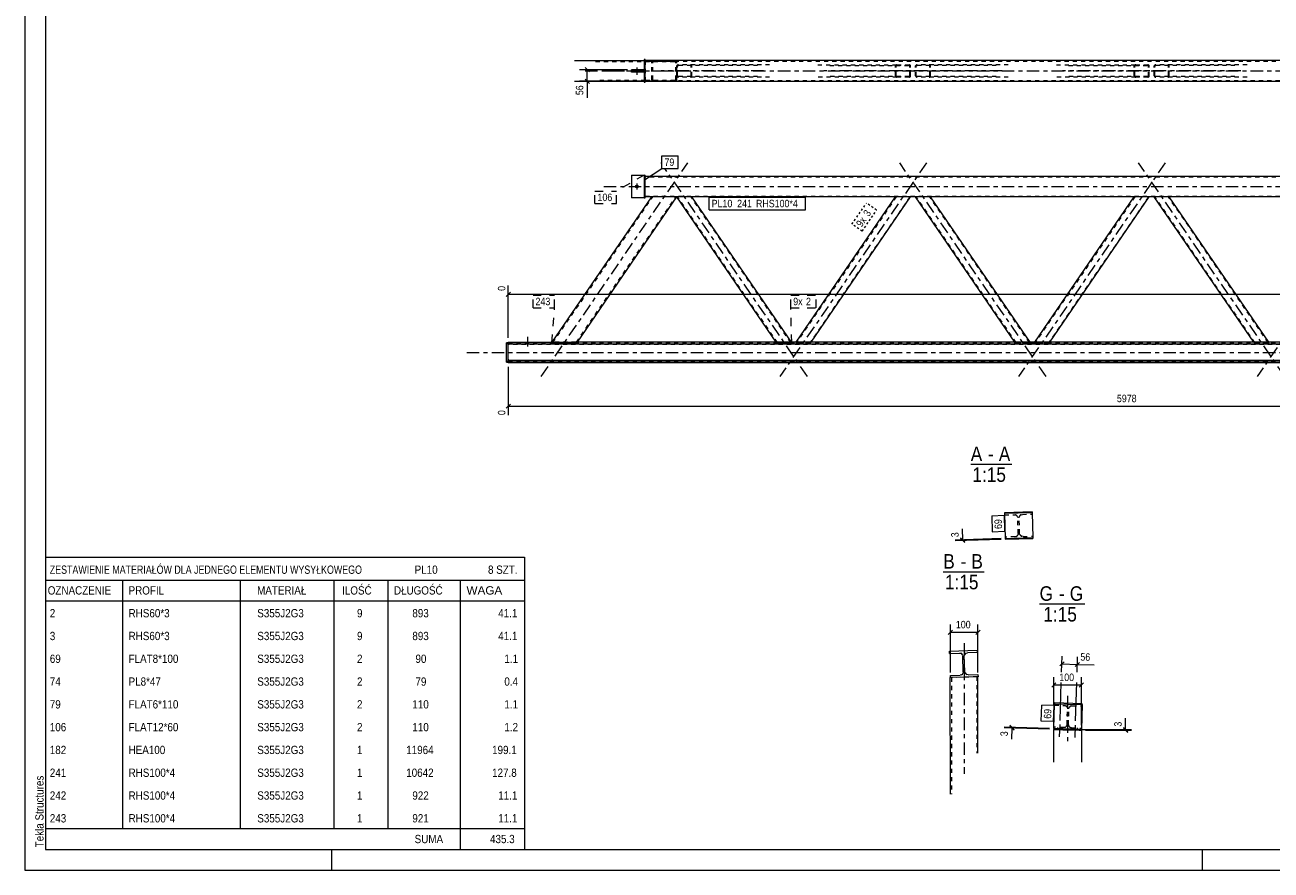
# Model space of a CAD drawing. Header units: millimetres. Extents: x 0 to 914, y 0 to 420.
# Tile 1 of 9: x 0 to 301, y 0 to 204. Entities that reach past the tile are written whole.
import ezdxf

# ---------------------------------------------------------------- set-up
doc = ezdxf.new("R2010")
doc.units = ezdxf.units.MM
for name, pattern in [('XKITLINE00', [0]), ('XKITLINE01', [4, 1, -1, 1, -1]), ('XKITLINE02', [4, 2, -2]), ('XKITLINE03', [6, 3, -1, 1, -1]), ('XKITLINE04', [3, 0.5, -0.5, 0.5, -0.5, 0.5, -0.5])]:
    doc.linetypes.add(name, pattern=pattern)
for name, color, linetype, lineweight in [('Arkusz rysunku', 3, 'Continuous', 0), ('Element', 2, 'Continuous', 0), ('Inny typ obiektu', 7, 'Continuous', 0), ('Wymiar', 4, 'Continuous', 0), ('Znak elementu', 2, 'Continuous', 0), ('Śruba', 3, 'Continuous', 0)]:
    doc.layers.add(name, color=color, linetype=linetype, lineweight=lineweight)
doc.styles.add('ARIAL', font='ARIAL.TTF')

msp = doc.modelspace()

# ---------------------------------------------------------------- linework, layer by layer
at = {"layer": 'Arkusz rysunku', "linetype": 'XKITLINE00', "lineweight": 0}
for p, q in [((0, 420), (0, 0)), ((5, 415), (5, 5)), ((5, 5), (909, 5)), ((74, 0), (74, 5)), ((284, 0), (284, 5)), ((0, 0), (914, 0))]:
    msp.add_line(p, q, dxfattribs=at)
at = {"layer": 'Element', "linetype": 'XKITLINE00', "lineweight": 0}
for p, q in [((149.32, 195.61), (149.32, 190.11)), ((149.62, 195.61), (149.32, 195.61)), ((149.62, 190.11), (149.62, 195.61)), ((681.73, 195.36), (149.62, 195.36)), ((132.56, 195.35), (149.32, 195.35)), ((146.32, 192.56), (146.32, 193.16)), ((149.32, 193.16), (146.32, 193.16)), ((149.32, 192.56), (146.32, 192.56)), ((149.32, 193.16), (149.32, 192.56)), ((132.56, 190.35), (149.32, 190.35)), ((149.32, 190.11), (149.62, 190.11)), ((156.75, 190.36), (149.62, 190.35)), ((149.62, 190.36), (681.73, 190.36)), ((151.65, 190.36), (151.66, 190.36)), ((146.32, 167.71), (146.32, 162.21)), ((146.32, 167.71), (149.32, 167.71)), ((149.32, 167.71), (149.32, 162.21)), ((149.32, 167.71), (149.62, 167.71)), ((149.62, 162.21), (149.62, 167.71)), ((149.62, 167.46), (681.73, 167.46)), ((127.2, 127.42), (151.18, 162.46)), ((133.26, 127.42), (157.24, 162.46)), ((151.18, 162.46), (149.62, 162.46)), ((157.24, 162.46), (151.18, 162.46)), ((181.22, 127.42), (157.24, 162.46)), ((674.12, 162.46), (157.24, 162.46)), ((184.85, 127.42), (160.87, 162.46)), ((185.98, 127.42), (209.96, 162.46)), ((189.61, 127.42), (213.59, 162.46)), ((238.78, 127.42), (214.8, 162.46)), ((242.42, 127.42), (218.44, 162.46)), ((243.54, 127.42), (267.52, 162.46)), ((247.18, 127.42), (271.16, 162.46)), ((296.35, 127.42), (272.37, 162.46)), ((299.98, 127.42), (276, 162.46)), ((149.32, 162.21), (146.32, 162.21)), ((149.32, 162.21), (149.62, 162.21)), ((116.18, 122.61), (116.18, 127.27)), ((116.58, 127.27), (116.18, 127.27)), ((116.58, 127.42), (116.58, 127.02)), ((116.58, 127.42), (127.59, 127.42)), ((116.58, 122.77), (116.58, 127.27)), ((116.58, 127.02), (714.78, 127.02)), ((127.59, 127.42), (127.68, 127.42)), ((127.68, 127.42), (132.77, 127.42)), ((132.77, 127.42), (132.85, 127.42)), ((698.57, 127.42), (132.85, 127.42)), ((116.58, 122.77), (116.18, 122.77)), ((116.18, 122.61), (116.58, 122.61)), ((116.58, 123.02), (116.58, 122.46)), ((116.58, 123.02), (714.78, 123.02)), ((116.58, 122.62), (714.78, 122.62)), ((116.58, 122.46), (714.78, 122.46)), ((242.91, 86.44), (236.24, 86.23)), ((236.24, 86.23), (236.26, 85.7)), ((242.92, 86.24), (236.25, 86.03)), ((236.25, 86.03), (236.44, 80.03)), ((242.91, 86.44), (242.91, 86.24)), ((242.92, 86.24), (243.1, 80.24)), ((236.44, 80.03), (243.1, 80.24)), ((236.44, 80.03), (236.45, 79.83)), ((236.45, 79.83), (243.11, 80.04)), ((243.1, 80.24), (243.11, 80.04)), ((223, 52.84), (229.66, 53.05)), ((223, 52.84), (229.66, 53.05)), ((223.02, 52.31), (223, 52.84)), ((223.02, 52.31), (223, 52.84)), ((223.02, 52.31), (225.38, 52.38)), ((223.02, 52.31), (225.38, 52.38)), ((225.38, 52.38), (225.69, 52.33)), ((225.38, 52.38), (225.69, 52.33)), ((226.14, 51.91), (226.21, 51.61)), ((226.14, 51.91), (226.21, 51.61)), ((226.32, 47.88), (226.21, 51.61)), ((226.32, 47.88), (226.21, 51.61)), ((226.54, 51.62), (226.59, 51.93)), ((226.54, 51.62), (226.59, 51.93)), ((226.66, 47.89), (226.54, 51.62)), ((226.66, 47.89), (226.54, 51.62)), ((227.01, 52.37), (227.31, 52.44)), ((227.01, 52.37), (227.31, 52.44)), ((229.68, 52.52), (227.31, 52.44)), ((229.68, 52.52), (227.31, 52.44)), ((229.66, 53.05), (229.68, 52.52)), ((229.66, 53.05), (229.68, 52.52)), ((223.19, 18.31), (223.18, 46.45)), ((223.2, 46.45), (223.18, 46.45)), ((223.19, 46.98), (225.55, 47.05)), ((223.19, 46.98), (225.55, 47.05)), ((223.2, 46.45), (223.19, 46.98)), ((223.2, 46.45), (223.19, 46.98)), ((229.87, 46.66), (223.2, 46.45)), ((229.87, 46.66), (223.2, 46.45)), ((225.85, 47.12), (225.55, 47.05)), ((225.85, 47.12), (225.55, 47.05)), ((226.32, 47.88), (226.27, 47.57)), ((226.32, 47.88), (226.27, 47.57)), ((226.73, 47.58), (226.66, 47.89)), ((226.73, 47.58), (226.66, 47.89)), ((227.48, 47.11), (227.18, 47.17)), ((227.48, 47.11), (227.18, 47.17)), ((227.48, 47.11), (229.85, 47.19)), ((227.48, 47.11), (229.85, 47.19)), ((229.85, 46.65), (229.69, 46.65)), ((229.85, 47.19), (229.87, 46.66)), ((229.85, 47.19), (229.87, 46.66)), ((229.86, 28.22), (229.85, 46.65)), ((229.85, 46.65), (229.85, 46.65)), ((248.14, 34.14), (248.33, 40.14)), ((248.34, 40.34), (248.33, 40.14)), ((248.33, 40.14), (254.99, 39.93)), ((255, 40.13), (248.34, 40.34)), ((254.99, 39.93), (254.8, 33.93)), ((254.98, 39.6), (255, 40.13)), ((248.14, 34.14), (248.13, 33.94)), ((248.13, 33.94), (254.8, 33.73)), ((248.13, 26.08), (248.13, 33.94)), ((248.13, 33.94), (248.13, 33.94)), ((248.13, 33.94), (248.17, 33.94)), ((254.8, 33.93), (248.14, 34.14)), ((248.17, 33.94), (248.29, 33.94)), ((254.8, 33.93), (254.8, 33.73)), ((254.8, 33.73), (254.8, 33.73)), ((254.8, 33.73), (254.8, 26.07)), ((254.8, 33.73), (254.8, 33.73))]:
    msp.add_line(p, q, dxfattribs=at)
at = {"layer": 'Element', "linetype": 'XKITLINE01', "lineweight": 0}
for p, q in [((149.32, 195.35), (156.75, 195.36)), ((149.62, 195.36), (149.62, 190.36)), ((151.66, 195.36), (151.49, 195.33)), ((156.94, 195.33), (156.75, 195.36)), ((137.65, 195.15), (156.75, 195.16)), ((149.32, 192.56), (149.32, 193.16)), ((681.73, 195.16), (149.62, 195.16)), ((151.21, 195.1), (151.18, 194.95)), ((151.18, 190.75), (151.18, 194.95)), ((151.21, 195.11), (151.21, 195.1)), ((151.42, 194.95), (151.44, 195.03)), ((151.42, 190.75), (151.42, 194.95)), ((151.44, 195.03), (151.49, 195.1)), ((151.49, 195.33), (151.47, 195.32)), ((151.49, 195.1), (151.51, 195.11)), ((151.51, 195.11), (151.57, 195.14)), ((151.57, 195.14), (151.66, 195.16)), ((156.75, 195.16), (156.84, 195.14)), ((156.84, 195.14), (156.92, 195.1)), ((156.92, 195.1), (156.97, 195.03)), ((156.97, 195.03), (156.99, 194.96)), ((156.99, 190.76), (156.99, 194.96)), ((157.2, 195.1), (157.2, 195.11)), ((157.23, 194.96), (157.2, 195.1)), ((157.24, 190.76), (157.23, 194.96)), ((157.26, 194.17), (157.24, 194.06)), ((157.24, 191.66), (157.24, 194.06)), ((157.34, 194.27), (157.26, 194.17)), ((157.46, 194.33), (157.34, 194.27)), ((157.42, 194.06), (157.43, 194.11)), ((157.42, 191.66), (157.42, 194.06)), ((157.43, 194.11), (157.47, 194.16)), ((157.6, 194.36), (157.46, 194.33)), ((157.47, 194.16), (157.53, 194.2)), ((157.53, 194.2), (157.6, 194.21)), ((179.61, 194.36), (157.6, 194.36)), ((176.7, 194.21), (157.6, 194.21)), ((160.65, 194.33), (160.51, 194.36)), ((160.51, 194.21), (160.58, 194.2)), ((160.58, 194.2), (160.64, 194.16)), ((160.64, 194.16), (160.67, 194.11)), ((160.76, 194.27), (160.65, 194.33)), ((160.67, 194.11), (160.69, 194.06)), ((160.69, 191.66), (160.69, 194.06)), ((160.84, 194.17), (160.76, 194.27)), ((160.87, 194.06), (160.84, 194.17)), ((160.87, 191.66), (160.87, 194.06)), ((191.22, 194.36), (210.32, 194.36)), ((194.13, 194.21), (213.23, 194.21)), ((209.99, 194.17), (209.96, 194.06)), ((209.96, 191.66), (209.96, 194.06)), ((210.06, 194.27), (209.99, 194.17)), ((210.18, 194.33), (210.06, 194.27)), ((210.14, 194.06), (210.15, 194.11)), ((210.14, 191.66), (210.14, 194.06)), ((210.15, 194.11), (210.19, 194.16)), ((210.32, 194.36), (210.18, 194.33)), ((210.19, 194.16), (210.25, 194.2)), ((210.25, 194.2), (210.32, 194.21)), ((210.32, 194.36), (213.23, 194.36)), ((213.23, 194.21), (210.32, 194.21)), ((213.37, 194.33), (213.23, 194.36)), ((213.23, 194.21), (213.3, 194.2)), ((213.3, 194.2), (213.36, 194.16)), ((213.36, 194.16), (213.4, 194.11)), ((213.49, 194.27), (213.37, 194.33)), ((213.4, 194.11), (213.41, 194.06)), ((213.41, 191.66), (213.41, 194.06)), ((213.57, 194.17), (213.49, 194.27)), ((213.59, 194.06), (213.57, 194.17)), ((213.59, 191.66), (213.59, 194.06)), ((214.83, 194.17), (214.8, 194.06)), ((214.8, 191.66), (214.8, 194.06)), ((214.91, 194.27), (214.83, 194.17)), ((215.03, 194.33), (214.91, 194.27)), ((214.98, 194.06), (215, 194.11)), ((214.98, 191.66), (214.98, 194.06)), ((215, 194.11), (215.04, 194.16)), ((215.16, 194.36), (215.03, 194.33)), ((215.04, 194.16), (215.09, 194.2)), ((215.09, 194.2), (215.16, 194.21)), ((237.17, 194.36), (215.16, 194.36)), ((234.26, 194.21), (215.16, 194.21)), ((218.21, 194.33), (218.07, 194.36)), ((218.07, 194.21), (218.14, 194.2)), ((218.14, 194.2), (218.2, 194.16)), ((218.2, 194.16), (218.24, 194.11)), ((218.33, 194.27), (218.21, 194.33)), ((218.24, 194.11), (218.25, 194.06)), ((218.25, 191.66), (218.25, 194.06)), ((218.41, 194.17), (218.33, 194.27)), ((218.44, 194.06), (218.41, 194.17)), ((218.44, 191.66), (218.44, 194.06)), ((248.79, 194.36), (267.89, 194.36)), ((251.7, 194.21), (270.8, 194.21)), ((267.55, 194.17), (267.52, 194.06)), ((267.52, 191.66), (267.52, 194.06)), ((267.63, 194.27), (267.55, 194.17)), ((267.75, 194.33), (267.63, 194.27)), ((267.71, 194.06), (267.72, 194.11)), ((267.71, 191.66), (267.71, 194.06)), ((267.72, 194.11), (267.76, 194.16)), ((267.89, 194.36), (267.75, 194.33)), ((267.76, 194.16), (267.82, 194.2)), ((267.82, 194.2), (267.89, 194.21)), ((267.89, 194.36), (270.8, 194.36)), ((270.8, 194.21), (267.89, 194.21)), ((270.93, 194.33), (270.8, 194.36)), ((270.8, 194.21), (270.87, 194.2)), ((270.87, 194.2), (270.92, 194.16)), ((270.92, 194.16), (270.96, 194.11)), ((271.05, 194.27), (270.93, 194.33)), ((270.96, 194.11), (270.98, 194.06)), ((270.98, 191.66), (270.98, 194.06)), ((271.13, 194.17), (271.05, 194.27)), ((271.16, 194.06), (271.13, 194.17)), ((271.16, 191.66), (271.16, 194.06)), ((272.39, 194.17), (272.37, 194.06)), ((272.37, 191.66), (272.37, 194.06)), ((272.47, 194.27), (272.39, 194.17)), ((272.59, 194.33), (272.47, 194.27)), ((272.55, 194.06), (272.56, 194.11)), ((272.55, 191.66), (272.55, 194.06)), ((272.56, 194.11), (272.6, 194.16)), ((272.73, 194.36), (272.59, 194.33)), ((272.6, 194.16), (272.66, 194.2)), ((272.66, 194.2), (272.73, 194.21)), ((294.74, 194.36), (272.73, 194.36)), ((291.83, 194.21), (272.73, 194.21)), ((275.78, 194.33), (275.64, 194.36)), ((275.64, 194.21), (275.71, 194.2)), ((275.71, 194.2), (275.77, 194.16)), ((275.77, 194.16), (275.81, 194.11)), ((275.9, 194.27), (275.78, 194.33)), ((275.81, 194.11), (275.82, 194.06)), ((275.82, 191.66), (275.82, 194.06)), ((275.97, 194.17), (275.9, 194.27)), ((276, 194.06), (275.97, 194.17)), ((276, 191.66), (276, 194.06)), ((149.62, 190.55), (137.65, 190.55)), ((149.32, 190.35), (149.62, 190.35)), ((156.75, 190.56), (149.62, 190.55)), ((149.62, 190.56), (681.73, 190.56)), ((151.18, 190.75), (151.2, 190.68)), ((151.2, 190.68), (151.21, 190.6)), ((151.44, 190.68), (151.42, 190.75)), ((151.49, 190.61), (151.44, 190.68)), ((151.48, 190.39), (151.65, 190.36)), ((151.57, 190.57), (151.49, 190.61)), ((151.66, 190.56), (151.57, 190.57)), ((156.84, 190.57), (156.75, 190.56)), ((156.75, 190.36), (156.94, 190.39)), ((156.92, 190.62), (156.84, 190.57)), ((156.98, 190.68), (156.92, 190.62)), ((156.99, 190.76), (156.98, 190.68)), ((157.2, 190.6), (157.22, 190.68)), ((157.22, 190.68), (157.24, 190.76)), ((157.24, 191.66), (157.26, 191.54)), ((157.26, 191.54), (157.34, 191.44)), ((157.34, 191.44), (157.46, 191.38)), ((157.43, 191.6), (157.42, 191.66)), ((157.47, 191.55), (157.43, 191.6)), ((157.46, 191.38), (157.6, 191.36)), ((157.53, 191.52), (157.47, 191.55)), ((157.6, 191.51), (157.53, 191.52)), ((176.7, 191.51), (157.6, 191.51)), ((179.61, 191.36), (157.6, 191.36)), ((160.58, 191.52), (160.51, 191.51)), ((160.51, 191.36), (160.65, 191.38)), ((160.64, 191.55), (160.58, 191.52)), ((160.67, 191.6), (160.64, 191.55)), ((160.65, 191.38), (160.76, 191.44)), ((160.69, 191.66), (160.67, 191.6)), ((160.76, 191.44), (160.84, 191.54)), ((160.84, 191.54), (160.87, 191.66)), ((210.32, 191.36), (191.22, 191.36)), ((213.23, 191.51), (194.13, 191.51)), ((209.96, 191.66), (209.99, 191.54)), ((209.99, 191.54), (210.06, 191.44)), ((210.06, 191.44), (210.18, 191.38)), ((210.15, 191.6), (210.14, 191.66)), ((210.19, 191.55), (210.15, 191.6)), ((210.18, 191.38), (210.32, 191.36)), ((210.25, 191.52), (210.19, 191.55)), ((210.32, 191.51), (210.25, 191.52)), ((210.32, 191.51), (213.23, 191.51)), ((213.23, 191.36), (210.32, 191.36)), ((213.3, 191.52), (213.23, 191.51)), ((213.23, 191.36), (213.37, 191.38)), ((213.36, 191.55), (213.3, 191.52)), ((213.4, 191.6), (213.36, 191.55)), ((213.37, 191.38), (213.49, 191.44)), ((213.41, 191.66), (213.4, 191.6)), ((213.49, 191.44), (213.57, 191.54)), ((213.57, 191.54), (213.59, 191.66)), ((214.8, 191.66), (214.83, 191.54)), ((214.83, 191.54), (214.91, 191.44)), ((214.91, 191.44), (215.03, 191.38)), ((215, 191.6), (214.98, 191.66)), ((215.04, 191.55), (215, 191.6)), ((215.03, 191.38), (215.16, 191.36)), ((215.09, 191.52), (215.04, 191.55)), ((215.16, 191.51), (215.09, 191.52)), ((234.26, 191.51), (215.16, 191.51)), ((237.17, 191.36), (215.16, 191.36)), ((218.14, 191.52), (218.07, 191.51)), ((218.07, 191.36), (218.21, 191.38)), ((218.2, 191.55), (218.14, 191.52)), ((218.24, 191.6), (218.2, 191.55)), ((218.21, 191.38), (218.33, 191.44)), ((218.25, 191.66), (218.24, 191.6)), ((218.33, 191.44), (218.41, 191.54)), ((218.41, 191.54), (218.44, 191.66)), ((267.89, 191.36), (248.79, 191.36)), ((270.8, 191.51), (251.7, 191.51)), ((267.52, 191.66), (267.55, 191.54)), ((267.55, 191.54), (267.63, 191.44)), ((267.63, 191.44), (267.75, 191.38)), ((267.72, 191.6), (267.71, 191.66)), ((267.76, 191.55), (267.72, 191.6)), ((267.75, 191.38), (267.89, 191.36)), ((267.82, 191.52), (267.76, 191.55)), ((267.89, 191.51), (267.82, 191.52)), ((267.89, 191.51), (270.8, 191.51)), ((270.8, 191.36), (267.89, 191.36)), ((270.87, 191.52), (270.8, 191.51)), ((270.8, 191.36), (270.93, 191.38)), ((270.92, 191.55), (270.87, 191.52)), ((270.96, 191.6), (270.92, 191.55)), ((270.93, 191.38), (271.05, 191.44)), ((270.98, 191.66), (270.96, 191.6)), ((271.05, 191.44), (271.13, 191.54)), ((271.13, 191.54), (271.16, 191.66)), ((272.37, 191.66), (272.39, 191.54)), ((272.39, 191.54), (272.47, 191.44)), ((272.47, 191.44), (272.59, 191.38)), ((272.56, 191.6), (272.55, 191.66)), ((272.6, 191.55), (272.56, 191.6)), ((272.59, 191.38), (272.73, 191.36)), ((272.66, 191.52), (272.6, 191.55)), ((272.73, 191.51), (272.66, 191.52)), ((291.83, 191.51), (272.73, 191.51)), ((294.74, 191.36), (272.73, 191.36)), ((275.71, 191.52), (275.64, 191.51)), ((275.64, 191.36), (275.78, 191.38)), ((275.77, 191.55), (275.71, 191.52)), ((275.81, 191.6), (275.77, 191.55)), ((275.78, 191.38), (275.9, 191.44)), ((275.82, 191.66), (275.81, 191.6)), ((275.9, 191.44), (275.97, 191.54)), ((275.97, 191.54), (276, 191.66)), ((149.32, 167.71), (149.32, 162.21)), ((149.62, 162.46), (149.62, 167.46)), ((681.73, 167.26), (149.62, 167.26)), ((127.34, 127.27), (151.42, 162.46)), ((133.01, 127.42), (156.99, 162.46)), ((149.62, 162.66), (681.73, 162.66)), ((151.18, 162.46), (151.18, 162.46)), ((151.18, 162.46), (151.18, 162.46)), ((157.24, 162.46), (151.18, 162.46)), ((151.21, 162.46), (151.21, 162.46)), ((151.32, 162.46), (151.32, 162.46)), ((151.42, 162.46), (151.42, 162.46)), ((151.48, 162.46), (151.44, 162.46)), ((151.66, 162.46), (151.66, 162.46)), ((151.66, 162.46), (151.66, 162.46)), ((160.87, 162.46), (157.24, 162.46)), ((157.24, 162.46), (157.24, 162.46)), ((181.48, 127.3), (157.42, 162.46)), ((184.75, 127.3), (160.69, 162.46)), ((210.14, 162.46), (186.08, 127.3)), ((213.41, 162.46), (189.35, 127.3)), ((213.59, 162.46), (209.96, 162.46)), ((218.44, 162.46), (214.8, 162.46)), ((239.04, 127.3), (214.98, 162.46)), ((242.32, 127.3), (218.25, 162.46)), ((267.71, 162.46), (243.64, 127.3)), ((270.98, 162.46), (246.92, 127.3)), ((271.16, 162.46), (267.52, 162.46)), ((276, 162.46), (272.37, 162.46)), ((296.61, 127.3), (272.55, 162.46)), ((299.88, 127.3), (275.82, 162.46)), ((116.18, 122.77), (116.18, 127.11)), ((116.18, 127.11), (116.58, 127.11)), ((116.58, 126.86), (116.58, 127.42)), ((116.58, 127.26), (714.78, 127.26)), ((116.58, 122.92), (116.58, 126.96)), ((714.78, 126.91), (116.58, 126.91)), ((714.78, 126.86), (116.58, 126.86)), ((127.1, 127.27), (127.2, 127.42)), ((127.1, 127.27), (127.19, 127.4)), ((127.1, 127.27), (127.13, 127.27)), ((127.13, 127.27), (127.23, 127.26)), ((127.23, 127.41), (127.19, 127.4)), ((127.34, 127.41), (127.23, 127.41)), ((127.23, 127.26), (127.39, 127.26)), ((127.5, 127.42), (127.34, 127.41)), ((127.34, 127.27), (127.43, 127.4)), ((127.36, 127.27), (127.34, 127.27)), ((127.41, 127.27), (127.36, 127.27)), ((127.39, 127.26), (127.57, 127.26)), ((127.48, 127.27), (127.41, 127.27)), ((127.43, 127.4), (127.45, 127.41)), ((127.45, 127.41), (127.5, 127.41)), ((127.58, 127.27), (127.48, 127.27)), ((127.5, 127.42), (127.59, 127.42)), ((127.5, 127.41), (127.58, 127.41)), ((127.57, 127.26), (132.66, 127.26)), ((127.58, 127.41), (127.68, 127.41)), ((127.58, 127.27), (132.67, 127.27)), ((132.85, 127.42), (127.59, 127.42)), ((127.68, 127.41), (132.77, 127.41)), ((132.66, 127.26), (132.85, 127.26)), ((132.76, 127.27), (132.67, 127.27)), ((132.84, 127.27), (132.76, 127.27)), ((132.77, 127.41), (132.86, 127.41)), ((132.89, 127.27), (132.84, 127.27)), ((132.85, 127.42), (132.96, 127.42)), ((132.85, 127.26), (133.01, 127.26)), ((132.86, 127.41), (132.94, 127.41)), ((132.91, 127.27), (132.89, 127.27)), ((132.91, 127.27), (133, 127.4)), ((132.94, 127.41), (132.99, 127.41)), ((133.11, 127.41), (132.96, 127.42)), ((132.99, 127.41), (133, 127.4)), ((133, 127.4), (133.01, 127.42)), ((133.01, 127.26), (133.11, 127.27)), ((133.21, 127.41), (133.11, 127.41)), ((133.11, 127.27), (133.16, 127.27)), ((133.16, 127.27), (133.25, 127.4)), ((133.25, 127.4), (133.21, 127.41)), ((133.25, 127.4), (133.26, 127.42)), ((181.24, 127.38), (181.22, 127.42)), ((181.3, 127.3), (181.24, 127.38)), ((181.27, 127.38), (181.24, 127.38)), ((181.35, 127.38), (181.27, 127.38)), ((181.3, 127.3), (181.33, 127.3)), ((181.33, 127.3), (181.41, 127.29)), ((181.46, 127.38), (181.35, 127.38)), ((181.41, 127.29), (181.53, 127.29)), ((181.43, 127.38), (181.44, 127.38)), ((181.44, 127.38), (181.48, 127.38)), ((181.6, 127.38), (181.46, 127.38)), ((181.48, 127.38), (181.54, 127.38)), ((181.49, 127.3), (181.48, 127.3)), ((181.53, 127.3), (181.49, 127.3)), ((181.59, 127.3), (181.53, 127.3)), ((181.53, 127.29), (181.67, 127.29)), ((181.54, 127.38), (181.6, 127.38)), ((181.66, 127.3), (181.59, 127.3)), ((181.6, 127.38), (184.51, 127.38)), ((181.6, 127.38), (184.51, 127.38)), ((181.66, 127.3), (184.57, 127.3)), ((181.67, 127.29), (184.57, 127.29)), ((184.51, 127.38), (184.58, 127.38)), ((184.65, 127.38), (184.51, 127.38)), ((184.64, 127.3), (184.57, 127.3)), ((184.57, 127.29), (184.71, 127.29)), ((184.58, 127.38), (184.64, 127.38)), ((184.64, 127.38), (184.68, 127.38)), ((184.7, 127.3), (184.64, 127.3)), ((184.77, 127.38), (184.65, 127.38)), ((184.68, 127.38), (184.7, 127.38)), ((184.74, 127.3), (184.7, 127.3)), ((184.71, 127.29), (184.83, 127.29)), ((184.75, 127.3), (184.74, 127.3)), ((184.85, 127.38), (184.77, 127.38)), ((184.83, 127.29), (184.91, 127.3)), ((184.88, 127.38), (184.85, 127.42)), ((184.88, 127.38), (184.85, 127.38)), ((184.93, 127.3), (184.88, 127.38)), ((184.91, 127.3), (184.93, 127.3)), ((185.9, 127.3), (185.95, 127.38)), ((185.9, 127.3), (185.92, 127.3)), ((185.92, 127.3), (186, 127.29)), ((185.95, 127.38), (185.98, 127.42)), ((185.98, 127.38), (185.95, 127.38)), ((186.06, 127.38), (185.98, 127.38)), ((186, 127.29), (186.12, 127.29)), ((186.18, 127.38), (186.06, 127.38)), ((186.08, 127.3), (186.13, 127.38)), ((186.09, 127.3), (186.08, 127.3)), ((186.13, 127.3), (186.09, 127.3)), ((186.12, 127.29), (186.25, 127.29)), ((186.13, 127.38), (186.15, 127.38)), ((186.19, 127.3), (186.13, 127.3)), ((186.15, 127.38), (186.19, 127.38)), ((186.32, 127.38), (186.18, 127.38)), ((186.19, 127.38), (186.25, 127.38)), ((186.26, 127.3), (186.19, 127.3)), ((186.25, 127.38), (186.32, 127.38)), ((186.25, 127.29), (189.16, 127.29)), ((186.26, 127.3), (189.17, 127.3)), ((186.32, 127.38), (189.22, 127.38)), ((186.32, 127.38), (189.23, 127.38)), ((189.16, 127.29), (189.3, 127.29)), ((189.24, 127.3), (189.17, 127.3)), ((189.22, 127.38), (189.29, 127.38)), ((189.37, 127.38), (189.23, 127.38)), ((189.29, 127.3), (189.24, 127.3)), ((189.29, 127.38), (189.35, 127.38)), ((189.34, 127.3), (189.29, 127.3)), ((189.3, 127.29), (189.42, 127.29)), ((189.35, 127.3), (189.34, 127.3)), ((189.35, 127.3), (189.4, 127.38)), ((189.35, 127.38), (189.39, 127.38)), ((189.48, 127.38), (189.37, 127.38)), ((189.39, 127.38), (189.4, 127.38)), ((189.42, 127.29), (189.5, 127.3)), ((189.56, 127.38), (189.48, 127.38)), ((189.5, 127.3), (189.53, 127.3)), ((189.53, 127.3), (189.58, 127.38)), ((189.58, 127.38), (189.56, 127.38)), ((189.58, 127.38), (189.61, 127.42)), ((238.81, 127.38), (238.78, 127.42)), ((238.86, 127.3), (238.81, 127.38)), ((238.84, 127.38), (238.81, 127.38)), ((238.91, 127.38), (238.84, 127.38)), ((238.86, 127.3), (238.89, 127.3)), ((238.89, 127.3), (238.97, 127.29)), ((239.03, 127.38), (238.91, 127.38)), ((238.97, 127.29), (239.09, 127.29)), ((238.99, 127.38), (239, 127.38)), ((239, 127.38), (239.04, 127.38)), ((239.17, 127.38), (239.03, 127.38)), ((239.04, 127.38), (239.1, 127.38)), ((239.06, 127.3), (239.04, 127.3)), ((239.1, 127.3), (239.06, 127.3)), ((239.09, 127.29), (239.23, 127.29)), ((239.1, 127.38), (239.17, 127.38)), ((239.16, 127.3), (239.1, 127.3)), ((239.23, 127.3), (239.16, 127.3)), ((239.17, 127.38), (242.08, 127.38)), ((239.17, 127.38), (242.08, 127.38)), ((239.23, 127.3), (242.14, 127.3)), ((239.23, 127.29), (242.14, 127.29)), ((242.08, 127.38), (242.15, 127.38)), ((242.22, 127.38), (242.08, 127.38)), ((242.21, 127.3), (242.14, 127.3)), ((242.14, 127.29), (242.28, 127.29)), ((242.15, 127.38), (242.21, 127.38)), ((242.21, 127.38), (242.25, 127.38)), ((242.26, 127.3), (242.21, 127.3)), ((242.33, 127.38), (242.22, 127.38)), ((242.25, 127.38), (242.26, 127.38)), ((242.3, 127.3), (242.26, 127.3)), ((242.28, 127.29), (242.4, 127.29)), ((242.32, 127.3), (242.3, 127.3)), ((242.42, 127.38), (242.33, 127.38)), ((242.4, 127.29), (242.47, 127.3)), ((242.45, 127.38), (242.42, 127.42)), ((242.45, 127.38), (242.42, 127.38)), ((242.5, 127.3), (242.45, 127.38)), ((242.47, 127.3), (242.5, 127.3)), ((243.46, 127.3), (243.51, 127.38)), ((243.46, 127.3), (243.49, 127.3)), ((243.49, 127.3), (243.56, 127.29)), ((243.51, 127.38), (243.54, 127.42)), ((243.54, 127.38), (243.51, 127.38)), ((243.63, 127.38), (243.54, 127.38)), ((243.56, 127.29), (243.68, 127.29)), ((243.74, 127.38), (243.63, 127.38)), ((243.64, 127.3), (243.7, 127.38)), ((243.66, 127.3), (243.64, 127.3)), ((243.7, 127.3), (243.66, 127.3)), ((243.68, 127.29), (243.82, 127.29)), ((243.7, 127.38), (243.71, 127.38)), ((243.75, 127.3), (243.7, 127.3)), ((243.71, 127.38), (243.75, 127.38)), ((243.88, 127.38), (243.74, 127.38)), ((243.75, 127.38), (243.81, 127.38)), ((243.82, 127.3), (243.75, 127.3)), ((243.81, 127.38), (243.88, 127.38)), ((243.82, 127.3), (246.73, 127.3)), ((243.82, 127.29), (246.73, 127.29)), ((243.88, 127.38), (246.79, 127.38)), ((243.88, 127.38), (246.79, 127.38)), ((246.8, 127.3), (246.73, 127.3)), ((246.73, 127.29), (246.87, 127.29)), ((246.79, 127.38), (246.86, 127.38)), ((246.93, 127.38), (246.79, 127.38)), ((246.86, 127.3), (246.8, 127.3)), ((246.86, 127.38), (246.92, 127.38)), ((246.9, 127.3), (246.86, 127.3)), ((246.87, 127.29), (246.99, 127.29)), ((246.92, 127.3), (246.9, 127.3)), ((246.92, 127.3), (246.97, 127.38)), ((246.92, 127.38), (246.96, 127.38)), ((247.05, 127.38), (246.93, 127.38)), ((246.96, 127.38), (246.97, 127.38)), ((246.99, 127.29), (247.07, 127.3)), ((247.12, 127.38), (247.05, 127.38)), ((247.07, 127.3), (247.1, 127.3)), ((247.1, 127.3), (247.15, 127.38)), ((247.15, 127.38), (247.12, 127.38)), ((247.15, 127.38), (247.18, 127.42)), ((296.38, 127.38), (296.35, 127.42)), ((296.43, 127.3), (296.38, 127.38)), ((296.4, 127.38), (296.38, 127.38)), ((296.48, 127.38), (296.4, 127.38)), ((296.43, 127.3), (296.46, 127.3)), ((296.46, 127.3), (296.54, 127.29)), ((296.59, 127.38), (296.48, 127.38)), ((296.54, 127.29), (296.66, 127.29)), ((296.56, 127.38), (296.57, 127.38)), ((296.57, 127.38), (296.61, 127.38)), ((296.73, 127.38), (296.59, 127.38)), ((296.61, 127.38), (296.67, 127.38)), ((296.62, 127.3), (296.61, 127.3)), ((296.67, 127.3), (296.62, 127.3)), ((296.66, 127.29), (296.8, 127.29)), ((296.67, 127.38), (296.74, 127.38)), ((296.72, 127.3), (296.67, 127.3)), ((296.79, 127.3), (296.72, 127.3)), ((296.73, 127.38), (299.64, 127.38)), ((296.74, 127.38), (299.64, 127.38)), ((296.79, 127.3), (299.7, 127.3)), ((296.8, 127.29), (299.71, 127.29)), ((299.64, 127.38), (299.71, 127.38)), ((299.78, 127.38), (299.64, 127.38)), ((299.77, 127.3), (299.7, 127.3)), ((299.71, 127.38), (299.77, 127.38)), ((299.71, 127.29), (299.84, 127.29)), ((299.77, 127.38), (299.81, 127.38)), ((299.83, 127.3), (299.77, 127.3)), ((299.9, 127.38), (299.78, 127.38)), ((299.81, 127.38), (299.83, 127.38)), ((299.87, 127.3), (299.83, 127.3)), ((299.84, 127.29), (299.96, 127.29)), ((299.88, 127.3), (299.87, 127.3)), ((299.98, 127.38), (299.9, 127.38)), ((299.96, 127.29), (300.04, 127.3)), ((300.01, 127.38), (299.98, 127.42)), ((300.01, 127.38), (299.98, 127.38)), ((300.06, 127.3), (300.01, 127.38)), ((300.04, 127.3), (300.06, 127.3)), ((116.58, 123.32), (116.58, 123.02)), ((116.58, 122.96), (714.78, 122.96)), ((116.58, 122.86), (714.78, 122.86)), ((116.58, 122.61), (116.58, 122.77)), ((116.58, 122.61), (116.58, 122.62)), ((236.26, 85.7), (238.63, 85.77)), ((238.63, 85.77), (238.94, 85.72)), ((239.38, 85.3), (239.45, 85)), ((239.57, 81.26), (239.45, 85)), ((239.79, 85.01), (239.84, 85.31)), ((239.9, 81.27), (239.79, 85.01)), ((240.26, 85.76), (240.56, 85.83)), ((240.56, 85.83), (242.93, 85.91)), ((242.91, 86.24), (242.93, 85.91)), ((239.57, 81.26), (239.52, 80.96)), ((239.97, 80.97), (239.9, 81.27)), ((238.8, 80.44), (236.43, 80.36)), ((236.43, 80.36), (236.44, 80.03)), ((239.1, 80.51), (238.8, 80.44)), ((240.73, 80.5), (240.42, 80.55)), ((240.73, 80.5), (243.09, 80.58)), ((243.09, 80.58), (243.1, 80.24)), ((223.18, 46.45), (223.19, 46.45)), ((229.69, 46.65), (223.19, 46.45)), ((223.45, 46.45), (223.45, 46.45)), ((223.45, 46.45), (223.46, 18.31)), ((223.45, 46.45), (223.47, 46.45)), ((223.47, 46.45), (223.53, 46.46)), ((229.58, 46.65), (229.59, 46.65)), ((229.59, 46.65), (229.59, 28.22)), ((248.33, 40.14), (248.32, 39.81)), ((248.32, 39.81), (250.69, 39.73)), ((250.69, 39.73), (250.99, 39.66)), ((251.41, 39.21), (251.46, 38.91)), ((251.79, 38.9), (251.86, 39.2)), ((252.31, 39.62), (252.62, 39.67)), ((252.62, 39.67), (254.98, 39.6)), ((251.34, 35.17), (251.46, 38.91)), ((251.67, 35.16), (251.79, 38.9)), ((248.15, 34.48), (248.14, 34.14)), ((250.52, 34.4), (248.15, 34.48)), ((248.29, 33.94), (254.8, 33.73)), ((250.82, 34.45), (250.52, 34.4)), ((251.34, 35.17), (251.27, 34.87)), ((251.73, 34.86), (251.67, 35.16)), ((252.45, 34.34), (252.15, 34.41)), ((252.45, 34.34), (254.81, 34.26)), ((254.53, 33.74), (254.53, 33.74)), ((254.81, 34.26), (254.8, 33.93))]:
    msp.add_line(p, q, dxfattribs=at)
at = {"layer": 'Element', "linetype": 'XKITLINE03', "lineweight": 0}
for p, q in [((135.11, 192.85), (159.85, 192.86)), ((139.62, 192.86), (691.73, 192.86)), ((178.15, 192.86), (153.41, 192.86)), ((217.42, 192.86), (192.68, 192.86)), ((235.72, 192.86), (210.97, 192.86)), ((274.99, 192.86), (250.24, 192.86)), ((293.28, 192.86), (268.54, 192.86)), ((124.52, 119.09), (159.85, 170.71)), ((153.64, 170.37), (153.41, 170.71)), ((188.74, 119.09), (154.35, 169.34)), ((217.42, 170.71), (182.09, 119.09)), ((246.3, 119.09), (210.97, 170.71)), ((274.99, 170.71), (239.66, 119.09)), ((303.87, 119.09), (268.54, 170.71)), ((332.55, 170.71), (297.22, 119.09)), ((139.62, 164.96), (691.73, 164.96)), ((106.58, 124.94), (724.78, 124.94)), ((239.68, 83.14), (239.68, 83.14)), ((226.52, 54.8), (226.52, 23.27)), ((226.43, 49.75), (226.43, 49.75)), ((251.47, 42.09), (251.47, 31.03)), ((251.57, 37.04), (251.57, 37.04))]:
    msp.add_line(p, q, dxfattribs=at)
at = {"layer": 'Element', "linetype": 'XKITLINE01', "lineweight": 0}
for centre, radius, start, end in [((156.8, 194.9), 0.451, 28.3583, 72.6205), ((151.61, 190.82), 0.451, 208.3583, 252.6205), ((156.8, 190.82), 0.451, 287.4215, 331.6837), ((238.65, 84.97), 0.8, 24.3077, 69.3077), ((240.58, 85.03), 0.8, 114.3077, 159.3077), ((238.77, 81.24), 0.8, 294.3077, 339.3077), ((240.7, 81.3), 0.8, 204.3077, 249.3077), ((250.66, 38.93), 0.8, 20.6923, 65.6923), ((252.59, 38.87), 0.8, 110.6923, 155.6923), ((250.54, 35.2), 0.8, 290.6923, 335.6923), ((252.47, 35.14), 0.8, 200.6923, 245.6923)]:
    msp.add_arc(centre, radius, start, end, dxfattribs=at)
at = {"layer": 'Element', "linetype": 'XKITLINE00', "lineweight": 0}
for centre, start, end in [((225.41, 51.58), 24.3077, 69.3077), ((225.41, 51.58), 24.3077, 69.3077), ((227.34, 51.64), 114.3077, 159.3077), ((227.34, 51.64), 114.3077, 159.3077), ((225.53, 47.85), 294.3077, 339.3077), ((225.53, 47.85), 294.3077, 339.3077), ((227.46, 47.91), 204.3077, 249.3077), ((227.46, 47.91), 204.3077, 249.3077)]:
    msp.add_arc(centre, 0.8, start, end, dxfattribs=at)
at = {"layer": 'Inny typ obiektu', "linetype": 'XKITLINE00', "lineweight": 0}
for p, q in [((228.11, 97.94), (238, 97.94)), ((5, 75.5), (5, 70)), ((5, 75.5), (120.5, 75.5)), ((120.5, 75.5), (120.5, 70)), ((5, 70), (5, 65)), ((5, 70), (120.5, 70)), ((23.5, 70), (23.5, 65)), ((52, 65), (52, 70)), ((74.5, 70), (74.5, 65)), ((87.5, 70), (87.5, 65)), ((105, 70), (105, 65)), ((120.5, 70), (120.5, 65)), ((221.49, 72.01), (231.37, 72.01)), ((5, 65), (120.5, 65)), ((5, 65), (5, 59.5)), ((23.5, 65), (23.5, 59.5)), ((52, 59.5), (52, 65)), ((74.5, 65), (74.5, 59.5)), ((87.5, 65), (87.5, 59.5)), ((105, 65), (105, 59.5)), ((120.5, 65), (120.5, 59.5)), ((244.71, 64.24), (255.62, 64.24)), ((5, 59.5), (5, 54)), ((23.5, 59.5), (23.5, 54)), ((52, 54), (52, 59.5)), ((74.5, 59.5), (74.5, 54)), ((87.5, 59.5), (87.5, 54)), ((105, 59.5), (105, 54)), ((120.5, 59.5), (120.5, 54)), ((5, 54), (5, 48.5)), ((23.5, 54), (23.5, 48.5)), ((52, 48.5), (52, 54)), ((74.5, 54), (74.5, 48.5)), ((87.5, 54), (87.5, 48.5)), ((105, 54), (105, 48.5)), ((120.5, 54), (120.5, 48.5)), ((5, 48.5), (5, 43)), ((23.5, 48.5), (23.5, 43)), ((52, 43), (52, 48.5)), ((74.5, 48.5), (74.5, 43)), ((87.5, 48.5), (87.5, 43)), ((105, 48.5), (105, 43)), ((120.5, 48.5), (120.5, 43)), ((5, 43), (5, 37.5)), ((23.5, 43), (23.5, 37.5)), ((52, 37.5), (52, 43)), ((74.5, 43), (74.5, 37.5)), ((87.5, 43), (87.5, 37.5)), ((105, 43), (105, 37.5)), ((120.5, 43), (120.5, 37.5)), ((5, 37.5), (5, 32)), ((23.5, 37.5), (23.5, 32)), ((52, 32), (52, 37.5)), ((74.5, 37.5), (74.5, 32)), ((87.5, 37.5), (87.5, 32)), ((105, 37.5), (105, 32)), ((120.5, 37.5), (120.5, 32)), ((5, 32), (5, 26.5)), ((23.5, 32), (23.5, 26.5)), ((52, 26.5), (52, 32)), ((74.5, 32), (74.5, 26.5)), ((87.5, 32), (87.5, 26.5)), ((105, 32), (105, 26.5)), ((120.5, 32), (120.5, 26.5)), ((5, 26.5), (5, 21)), ((23.5, 26.5), (23.5, 21)), ((52, 21), (52, 26.5)), ((74.5, 26.5), (74.5, 21)), ((87.5, 26.5), (87.5, 21)), ((105, 26.5), (105, 21)), ((120.5, 26.5), (120.5, 21)), ((5, 21), (5, 15.5)), ((23.5, 21), (23.5, 15.5)), ((52, 15.5), (52, 21)), ((74.5, 21), (74.5, 15.5)), ((87.5, 21), (87.5, 15.5)), ((105, 21), (105, 15.5)), ((120.5, 21), (120.5, 15.5)), ((5, 15.5), (5, 10)), ((23.5, 15.5), (23.5, 10)), ((52, 10), (52, 15.5)), ((74.5, 15.5), (74.5, 10)), ((87.5, 15.5), (87.5, 10)), ((105, 15.5), (105, 10)), ((120.5, 15.5), (120.5, 10)), ((5, 10), (5, 5)), ((5, 10), (120.5, 10)), ((105, 10), (105, 5)), ((120.5, 10), (120.5, 5)), ((5, 5), (120.5, 5))]:
    msp.add_line(p, q, dxfattribs=at)
at = {"layer": 'Wymiar', "linetype": 'XKITLINE00', "lineweight": 0}
for p, q in [((145.32, 193.16), (133.76, 193.16)), ((135.11, 193.67), (136.13, 192.65)), ((135.62, 190.36), (135.62, 193.16)), ((148.62, 190.36), (133.76, 190.36)), ((135.11, 190.87), (136.13, 189.85)), ((135.62, 190.36), (135.62, 186.34)), ((135.62, 190.36), (135.62, 186.34)), ((117.08, 139.47), (116.07, 138.45)), ((116.58, 128.42), (116.58, 141.11)), ((116.58, 138.96), (698.1, 138.96)), ((116.58, 121.46), (116.58, 109.8)), ((117.08, 112.47), (116.07, 111.45)), ((116.58, 111.96), (415.48, 111.96)), ((226.19, 79.71), (226.11, 82.39)), ((226.19, 79.71), (226.11, 82.39)), ((235.44, 80), (224.33, 79.65)), ((235.45, 79.8), (224.34, 79.45)), ((225.67, 80.2), (226.72, 79.22)), ((225.67, 80), (226.72, 79.02)), ((226.2, 79.51), (226.19, 79.71)), ((223.71, 57.9), (222.69, 56.88)), ((223.2, 47.65), (223.2, 59.25)), ((223.2, 57.39), (229.85, 57.39)), ((230.36, 57.9), (229.34, 56.88)), ((229.85, 47.65), (229.85, 59.25)), ((250.04, 47.79), (250.16, 51.61)), ((253.77, 47.79), (253.89, 51.49)), ((250.62, 50.24), (249.57, 49.26)), ((250.1, 49.75), (253.83, 49.63)), ((254.35, 50.13), (253.3, 49.14)), ((253.83, 49.63), (257.85, 49.51)), ((253.83, 49.63), (257.85, 49.51)), ((248.65, 45.18), (247.63, 44.17)), ((248.14, 39.74), (248.14, 46.53)), ((249.67, 36.13), (249.96, 45.27)), ((253.4, 36.01), (253.69, 45.27)), ((255.31, 45.18), (254.29, 44.17)), ((254.8, 34.94), (254.8, 46.53)), ((248.14, 44.67), (254.8, 44.67)), ((248.14, 34.94), (248.14, 37.18)), ((265.47, 33.94), (265.47, 36.63)), ((265.47, 33.94), (265.47, 36.63)), ((247.13, 33.97), (236.2, 34.32)), ((247.14, 34.17), (236.21, 34.52)), ((237.57, 34.98), (238.56, 33.93)), ((237.57, 34.79), (238.55, 33.74)), ((238.06, 34.26), (237.97, 31.58)), ((238.06, 34.26), (237.97, 31.58)), ((238.06, 34.26), (238.06, 34.46)), ((249.13, 33.94), (266.91, 33.94)), ((255.8, 33.73), (266.91, 33.73)), ((264.96, 34.45), (265.98, 33.43)), ((264.96, 34.24), (265.98, 33.22)), ((265.47, 33.73), (265.47, 33.94))]:
    msp.add_line(p, q, dxfattribs=at)
at = {"layer": 'Znak elementu', "linetype": 'XKITLINE00', "lineweight": 0}
for p, q in [((153.64, 172.34), (157.51, 172.34)), ((153.64, 169.34), (153.64, 172.34)), ((157.51, 169.34), (157.51, 172.34)), ((149.39, 166.59), (153.64, 169.34)), ((153.64, 169.34), (157.51, 169.34)), ((165.02, 162.36), (188.25, 162.36)), ((165.02, 159.36), (165.02, 162.36)), ((188.25, 159.36), (188.25, 162.36)), ((165.02, 159.36), (188.25, 159.36)), ((233.17, 85.53), (236.16, 85.63)), ((233.17, 85.53), (233.29, 81.66)), ((236.16, 85.63), (236.29, 81.76)), ((233.29, 81.66), (236.29, 81.76)), ((245.1, 35.97), (245.22, 39.84)), ((248.22, 39.74), (245.22, 39.84)), ((248.1, 35.87), (248.22, 39.74)), ((248.1, 35.87), (245.1, 35.97))]:
    msp.add_line(p, q, dxfattribs=at)
at = {"layer": 'Znak elementu', "linetype": 'XKITLINE02', "lineweight": 0}
for p, q in [((149.32, 167.71), (142.69, 163.85)), ((137.49, 163.85), (142.69, 163.85)), ((137.49, 160.85), (137.49, 163.85)), ((142.69, 160.85), (142.69, 163.85)), ((137.49, 160.85), (142.69, 160.85)), ((122.54, 138.72), (127.75, 138.72)), ((122.54, 135.72), (122.54, 138.72)), ((127.75, 135.72), (127.75, 138.72)), ((184.7, 138.72), (190.85, 138.72)), ((184.7, 135.72), (184.7, 138.72)), ((190.85, 135.72), (190.85, 138.72)), ((122.54, 135.72), (127.75, 135.72)), ((127.09, 127.26), (127.75, 135.72)), ((184.7, 135.72), (190.85, 135.72)), ((184.94, 127.29), (184.7, 135.72))]:
    msp.add_line(p, q, dxfattribs=at)
at = {"layer": 'Znak elementu', "linetype": 'XKITLINE04', "lineweight": 0}
for p, q in [((199.47, 155.88), (202.95, 160.96)), ((205.42, 159.27), (202.95, 160.96)), ((201.95, 154.19), (205.42, 159.27)), ((201.95, 154.19), (199.47, 155.88))]:
    msp.add_line(p, q, dxfattribs=at)
at = {"layer": 'Śruba', "linetype": 'XKITLINE00', "lineweight": 0}
for p, q in [((147.22, 193.16), (147.22, 192.56)), ((147.57, 193.66), (147.57, 191.91)), ((147.92, 193.16), (147.92, 192.56)), ((147.57, 165.66), (147.57, 164.26)), ((146.87, 164.96), (148.27, 164.96)), ((121.18, 128.71), (121.18, 126.46)), ((121.18, 128.62), (121.18, 126.37)), ((249.13, 33.91), (249.15, 34.44)), ((249.54, 32.13), (249.64, 35.13)), ((250.07, 33.88), (250.08, 34.41)), ((252.87, 33.79), (252.88, 34.33)), ((253.28, 32.01), (253.37, 35.01)), ((253.8, 33.76), (253.82, 34.3))]:
    msp.add_line(p, q, dxfattribs=at)
msp.add_circle((147.57, 164.96), 0.35, dxfattribs=at)

# ---------------------------------------------------------------- texts
at = {"layer": 'Arkusz rysunku', "style": 'ARIAL', "width": 0.85}
msp.add_text('Tekla Structures', height=2, rotation=90, dxfattribs=at).set_placement((4.5, 5.5))
at = {"layer": 'Inny typ obiektu', "style": 'ARIAL'}
for s, height, width, p in [('A', 3.5, 0.85, (228.11, 98.69)), ('A', 3.5, 0.85, (234.88, 98.69)), ('-', 3.5, 0.85, (232.28, 98.69)), ('1:15', 3.5, 0.85, (228.51, 93.69)), ('B', 3.5, 0.85, (221.49, 72.76)), ('B', 3.5, 0.85, (228.26, 72.76)), ('ZESTAWIENIE MATERIAŁÓW DLA JEDNEGO ELEMENTU WYSYŁKOWEGO', 2, 0.765, (6, 71.5)), ('PL10', 2, 0.85, (94, 71.5)), ('8', 2, 0.85, (111.69, 71.5)), (' SZT.', 2, 0.85, (113, 71.5)), ('-', 3.5, 0.85, (225.66, 72.76)), ('1:15', 3.5, 0.85, (221.89, 67.76)), ('OZNACZENIE', 2, 0.85, (5.5, 66.5)), ('PROFIL', 2, 0.85, (25, 66.5)), ('MATERIAŁ', 2, 0.85, (56, 66.5)), ('ILOŚĆ', 2, 0.85, (76.5, 66.5)), ('DŁUGOŚĆ', 2, 0.85, (89, 66.5)), ('WAGA', 2, 1.008832, (106.5, 66.5)), ('G', 3.5, 0.85, (244.71, 64.99)), ('-', 3.5, 0.85, (249.39, 64.99)), ('G', 3.5, 0.85, (251.99, 64.99)), ('RHS60*3', 2, 0.85, (25, 61)), ('1:15', 3.5, 0.85, (245.62, 59.99)), ('2', 2, 0.85, (6, 61)), ('S355J2G3', 2, 0.85, (56.04, 61)), ('9', 2, 0.85, (80.09, 61)), ('893', 2, 0.85, (93.44, 61)), ('41.1', 2, 0.85, (114.15, 61)), ('3', 2, 0.85, (6, 55.5)), ('RHS60*3', 2, 0.85, (25, 55.5)), ('S355J2G3', 2, 0.85, (56.04, 55.5)), ('9', 2, 0.85, (80.09, 55.5)), ('893', 2, 0.85, (93.44, 55.5)), ('41.1', 2, 0.85, (114.15, 55.5)), ('69', 2, 0.85, (6, 50)), ('FLAT8*100', 2, 0.85, (25, 50)), ('S355J2G3', 2, 0.85, (56.04, 50)), ('2', 2, 0.85, (80.09, 50)), ('90', 2, 0.85, (94.19, 50)), ('1.1', 2, 0.85, (115.63, 50)), ('74', 2, 0.85, (6, 44.5)), ('PL8*47', 2, 0.85, (25, 44.5)), ('S355J2G3', 2, 0.85, (56.04, 44.5)), ('2', 2, 0.85, (80.09, 44.5)), ('79', 2, 0.85, (94.19, 44.5)), ('0.4', 2, 0.85, (115.63, 44.5)), ('79', 2, 0.85, (6, 39)), ('FLAT6*110', 2, 0.85, (25, 39)), ('S355J2G3', 2, 0.85, (56.04, 39)), ('2', 2, 0.85, (80.09, 39)), ('110', 2, 0.85, (93.44, 39)), ('1.1', 2, 0.85, (115.63, 39)), ('106', 2, 0.85, (6, 33.5)), ('FLAT12*60', 2, 0.85, (25, 33.5)), ('S355J2G3', 2, 0.85, (56.04, 33.5)), ('2', 2, 0.85, (80.09, 33.5)), ('110', 2, 0.85, (93.44, 33.5)), ('1.2', 2, 0.85, (115.63, 33.5)), ('182', 2, 0.85, (6, 28)), ('HEA100', 2, 0.85, (25, 28)), ('S355J2G3', 2, 0.85, (56.04, 28)), ('1', 2, 0.85, (80.09, 28)), ('11964', 2, 0.85, (91.96, 28)), ('199.1', 2, 0.85, (112.67, 28)), ('241', 2, 0.85, (6, 22.5)), ('RHS100*4', 2, 0.85, (25, 22.5)), ('S355J2G3', 2, 0.85, (56.04, 22.5)), ('1', 2, 0.85, (80.09, 22.5)), ('10642', 2, 0.85, (91.96, 22.5)), ('127.8', 2, 0.85, (112.67, 22.5)), ('242', 2, 0.85, (6, 17)), ('RHS100*4', 2, 0.85, (25, 17)), ('S355J2G3', 2, 0.85, (56.04, 17)), ('1', 2, 0.85, (80.09, 17)), ('922', 2, 0.85, (93.44, 17)), ('11.1', 2, 0.85, (114.15, 17)), ('243', 2, 0.85, (6, 11.5)), ('RHS100*4', 2, 0.85, (25, 11.5)), ('S355J2G3', 2, 0.85, (56.04, 11.5)), ('1', 2, 0.85, (80.09, 11.5)), ('921', 2, 0.85, (93.44, 11.5)), ('11.1', 2, 0.85, (114.15, 11.5)), ('SUMA', 2, 0.85, (94, 6.5)), ('435.3', 2, 0.85, (112.17, 6.5))]:
    msp.add_text(s, height=height, dxfattribs=dict(at, width=width)).set_placement(p)
at = {"layer": 'Wymiar', "style": 'ARIAL', "width": 0.85}
for s, rotation, p in [('56', 90.0002, (134.66, 187.01)), ('0', 90.0002, (115.86, 139.78)), ('0', 90.0002, (115.86, 109.8)), ('3', 91.805, (225.21, 80.35)), ('56', -1.7991, (254.53, 50.57)), ('3', 88.1897, (237.04, 32.28)), ('3', 90.0002, (264.51, 34.62))]:
    msp.add_text(s, height=1.8, rotation=rotation, dxfattribs=at).set_placement(p)
for s, p in [('5978', (263.36, 112.92)), ('100', (224.52, 58.35)), ('100', (249.47, 45.63))]:
    msp.add_text(s, height=1.8, dxfattribs=at).set_placement(p)
at = {"layer": 'Znak elementu', "style": 'ARIAL', "width": 0.85}
for s, p in [('79', (154.24, 169.94)), ('106', (138.09, 161.45)), ('PL10', (165.62, 159.96)), ('241', (171.77, 159.96)), ('RHS100*4', (176.31, 159.96)), ('243', (123.14, 136.32)), ('9x', (185.3, 136.32)), ('2', (188.37, 136.32))]:
    msp.add_text(s, height=1.8, dxfattribs=at).set_placement(p)
for s, rotation, p in [('3', 55.617, (203.53, 157.56)), ('9x', 55.617, (201.79, 155.02)), ('69', 91.7993, (235.67, 82.34)), ('69', 88.2011, (247.51, 36.49))]:
    msp.add_text(s, height=1.8, rotation=rotation, dxfattribs=at).set_placement(p)

doc.saveas('drawing.dxf')
